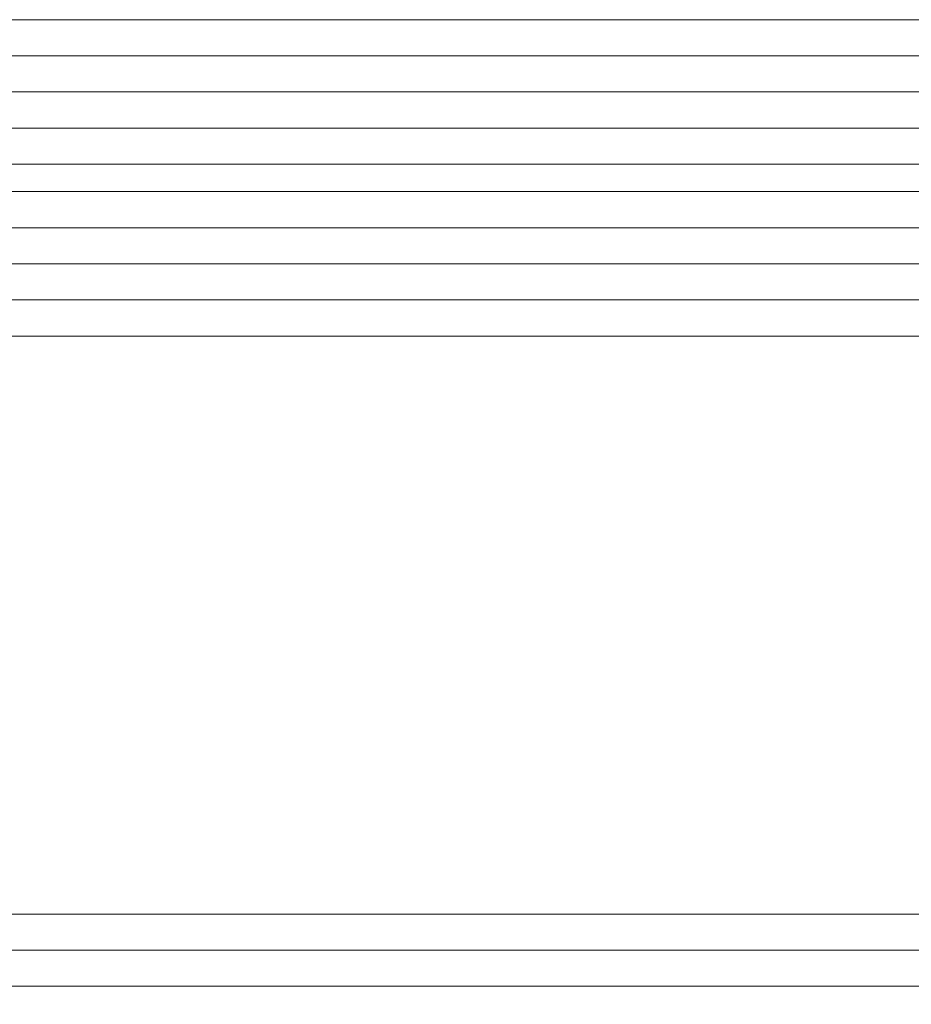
# Model space of a CAD drawing. Header units: inches. Extents: x 44881 to 156022, y 58140 to 83978.
# Tile 156 of 256: x 101496 to 101521, y 72470 to 72498. Entities that reach past the tile are written whole.
import ezdxf

# ---------------------------------------------------------------- set-up
doc = ezdxf.new("R2010")
doc.units = ezdxf.units.IN
doc.layers.add('_MB_kreskowanie_szklo_0.09', color=157, linetype='Continuous', lineweight=9)
doc.layers.add('_MB_szklo_0.15', color=142, linetype='Continuous', lineweight=15)

# ---------------------------------------------------------------- blocks, each defined once
blk = doc.blocks.new('*U365')
at = {"layer": '_MB_kreskowanie_szklo_0.09'}
for points in [[(0, -24), (918, -24)], [(0, -25), (918, -25)], [(0, -43), (918, -43)], [(0, -44), (918, -44)], [(0, -45), (918, -45)], [(0, -47.76), (918, -47.76)], [(0, -48.76), (918, -48.76)], [(0, -49.76), (918, -49.76)]]:
    blk.add_lwpolyline(points, dxfattribs=at)
at = {"layer": '_MB_szklo_0.15'}
for points in [[(918, -22), (0, -22), (0, -26), (918, -26)], [(918, -42), (0, -42), (0, -46), (918, -46)], [(918, -46), (0, -46), (0, -46.76), (918, -46.76)], [(918, -46.76), (0, -46.76), (0, -50.76), (918, -50.76)]]:
    blk.add_lwpolyline(points, dxfattribs=at)

msp = doc.modelspace()

# ---------------------------------------------------------------- block references
at = {"color": 14, "true_color": 0xa30000, "xscale": -1, "rotation": 180}
msp.add_blockref('*U365', (101472.536, 72446.823), dxfattribs=at)

doc.saveas('drawing.dxf')
